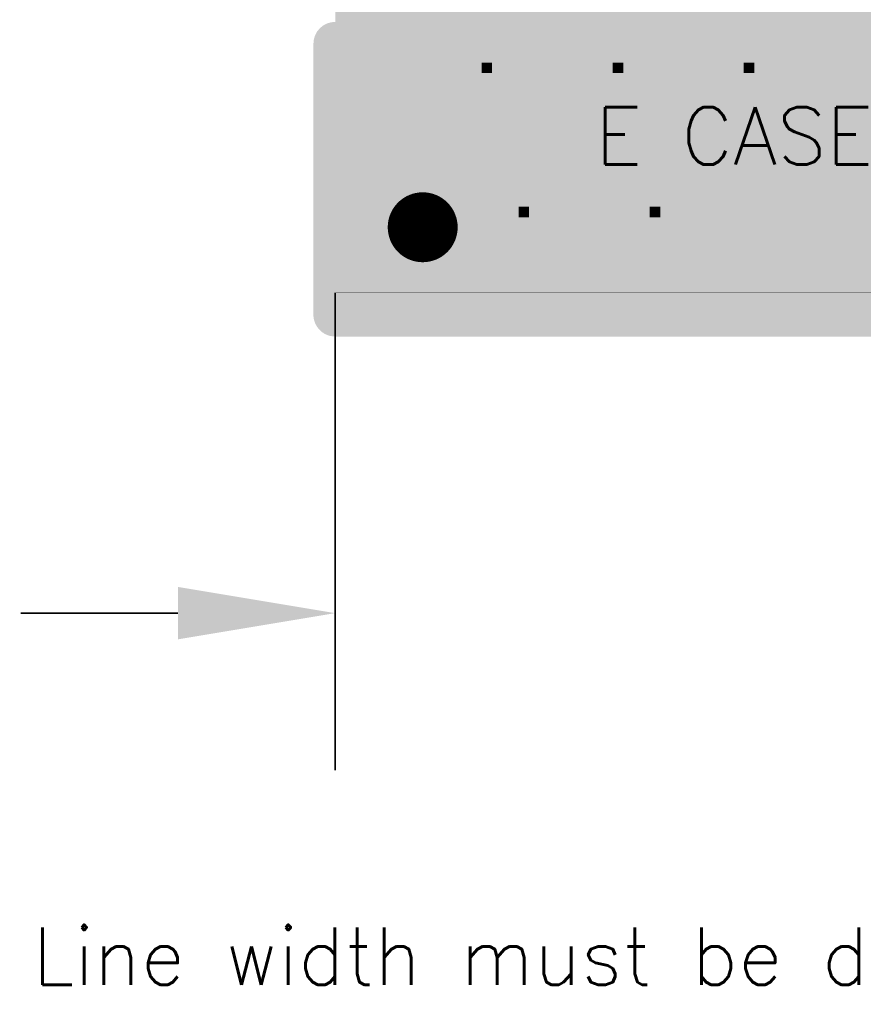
# Model space of a CAD drawing. Header units: millimetres. Extents: x -1.69 to 3.03, y -1.29 to 4.11.
# Tile 1 of 25: x -1.16 to -0.19, y -1.29 to -0.16. Entities that reach past the tile are written whole.
import ezdxf

# ---------------------------------------------------------------- set-up
doc = ezdxf.new("R2010")
doc.units = ezdxf.units.MM
doc.layers.get('0').update_dxf_attribs({"linetype": 'CONTINUOUS', "lineweight": 0})
for name, color, linetype, lineweight in [('BOT', 136, 'CONTINUOUS', 0), ('DRL', 133, 'CONTINUOUS', 0), ('FAB', 10, 'CONTINUOUS', 0), ('M2', 213, 'CONTINUOUS', 0), ('M3', 9, 'CONTINUOUS', 0), ('PROFILE', 254, 'CONTINUOUS', 0), ('SMT', 170, 'CONTINUOUS', 0), ('SST', 83, 'CONTINUOUS', 0), ('TOP', 133, 'CONTINUOUS', 0)]:
    doc.layers.add(name, color=color, linetype=linetype, lineweight=lineweight)
doc.styles.add('SIMPLE', font='Simple')

# ---------------------------------------------------------------- blocks, each defined once
blk = doc.blocks.new('ROUND_2')
at = {"lineweight": 211, "const_width": 0.04}
blk.add_lwpolyline([(-0.02, 0), (-0.02, 0, 1), (0.02, 0, 1), (-0.02, 0)], format="xyb", dxfattribs=at)
blk = doc.blocks.new('ROUND_5')
at = {"lineweight": 211, "const_width": 0.005}
blk.add_lwpolyline([(-0.0025, 0), (-0.0025, 0, 1), (0.0025, 0, 1), (-0.0025, 0)], format="xyb", dxfattribs=at)
blk = doc.blocks.new('SQUARE_15')
blk.add_solid([(0.006, 0.006), (0.006, -0.006), (-0.006, 0.006), (-0.006, -0.006)])

msp = doc.modelspace()

# ---------------------------------------------------------------- linework, layer by layer
at = {"layer": 'BOT'}
for points in [[(-0.7951, -0.165), (-0.7951, 0.165), (0.7951, -0.165), (0.7951, 0.165)], [(-0.795, -0.165), (-0.795, 0.165), (0.795, -0.165), (0.795, 0.165)], [(-0.809, -0.1692), (-0.8047, -0.1669), (0.809, -0.1692), (0.8047, -0.1669)], [(-0.8047, -0.1669), (-0.8, -0.1655), (0.8047, -0.1669), (0.8, -0.1655)], [(-0.8, -0.1655), (-0.7951, -0.165), (0.8, -0.1655), (0.7951, -0.165)], [(-0.7902, -0.1655), (-0.795, -0.165), (0.7902, -0.1655), (0.795, -0.165)], [(-0.7855, -0.1669), (-0.7902, -0.1655), (0.7855, -0.1669), (0.7902, -0.1655)], [(-0.7812, -0.1692), (-0.7855, -0.1669), (0.7812, -0.1692), (0.7855, -0.1669)], [(-0.8182, -0.1804), (-0.8159, -0.1761), (0.8182, -0.1804), (0.8159, -0.1761)], [(-0.8159, -0.1761), (-0.8128, -0.1723), (0.8159, -0.1761), (0.8128, -0.1723)], [(-0.8128, -0.1723), (-0.809, -0.1692), (0.8128, -0.1723), (0.809, -0.1692)], [(-0.7774, -0.1723), (-0.7812, -0.1692), (0.7774, -0.1723), (0.7812, -0.1692)], [(-0.7743, -0.1761), (-0.7774, -0.1723), (0.7743, -0.1761), (0.7774, -0.1723)], [(-0.772, -0.1804), (-0.7743, -0.1761), (0.772, -0.1804), (0.7743, -0.1761)], [(-0.8201, -0.19), (-0.8196, -0.1851), (0.8201, -0.19), (0.8196, -0.1851)], [(-0.8201, -0.5), (-0.8201, -0.19), (0.8201, -0.5), (0.8201, -0.19)], [(-0.8196, -0.1851), (-0.8182, -0.1804), (0.8196, -0.1851), (0.8182, -0.1804)], [(-0.7706, -0.1851), (-0.772, -0.1804), (0.7706, -0.1851), (0.772, -0.1804)], [(-0.7701, -0.19), (-0.7706, -0.1851), (0.7701, -0.19), (0.7706, -0.1851)], [(-0.7701, -0.475), (-0.7701, -0.19), (0.7701, -0.475), (0.7701, -0.19)], [(-0.8201, -0.5001), (-0.8201, -0.5), (0.8201, -0.5001), (0.8201, -0.5)], [(-0.8201, -0.5008), (-0.8201, -0.5001), (0.8201, -0.5008), (0.8201, -0.5001)], [(-0.82, -0.5022), (-0.8201, -0.5008), (0.82, -0.5022), (0.8201, -0.5008)], [(-0.8199, -0.5029), (-0.82, -0.5022), (0.8199, -0.5029), (0.82, -0.5022)], [(-0.8197, -0.5043), (-0.8199, -0.5029), (0.8197, -0.5043), (0.8199, -0.5029)], [(-0.8196, -0.505), (-0.8197, -0.5043), (0.8196, -0.505), (0.8197, -0.5043)], [(-0.8193, -0.5063), (-0.8196, -0.505), (0.8193, -0.5063), (0.8196, -0.505)], [(-0.8191, -0.5071), (-0.8193, -0.5063), (0.819, -0.5071), (0.8193, -0.5063)], [(-0.8186, -0.5083), (-0.8191, -0.5071), (0.8187, -0.5083), (0.819, -0.5071)], [(-0.8184, -0.5091), (-0.8186, -0.5083), (0.8184, -0.5091), (0.8187, -0.5083)], [(-0.8179, -0.5103), (-0.8184, -0.5091), (0.8179, -0.5103), (0.8184, -0.5091)], [(-0.8175, -0.5111), (-0.8179, -0.5103), (0.8175, -0.5111), (0.8179, -0.5103)], [(-0.8169, -0.5122), (-0.8175, -0.5111), (0.8169, -0.5122), (0.8175, -0.5111)], [(-0.8165, -0.5129), (-0.8169, -0.5122), (0.8165, -0.5129), (0.8169, -0.5122)], [(-0.8158, -0.514), (-0.8165, -0.5129), (0.8158, -0.514), (0.8165, -0.5129)], [(-0.8153, -0.5147), (-0.8158, -0.514), (0.8153, -0.5147), (0.8158, -0.514)], [(-0.8145, -0.5157), (-0.8153, -0.5147), (0.8146, -0.5157), (0.8153, -0.5147)], [(-0.814, -0.5164), (-0.8145, -0.5157), (0.814, -0.5164), (0.8146, -0.5157)], [(-0.8131, -0.5173), (-0.814, -0.5164), (0.8132, -0.5173), (0.814, -0.5164)], [(-0.8125, -0.5179), (-0.8131, -0.5173), (0.8125, -0.5179), (0.8132, -0.5173)], [(-0.8116, -0.5187), (-0.8125, -0.5179), (0.8116, -0.5187), (0.8125, -0.5179)], [(-0.8109, -0.5194), (-0.8116, -0.5187), (0.8109, -0.5194), (0.8116, -0.5187)], [(-0.81, -0.5201), (-0.8109, -0.5194), (0.81, -0.5201), (0.8109, -0.5194)], [(-0.8092, -0.5206), (-0.81, -0.5201), (0.8092, -0.5206), (0.81, -0.5201)], [(-0.8082, -0.5213), (-0.8092, -0.5206), (0.8083, -0.5213), (0.8092, -0.5206)], [(-0.8074, -0.5218), (-0.8082, -0.5213), (0.8074, -0.5218), (0.8083, -0.5213)], [(-0.8064, -0.5223), (-0.8074, -0.5218), (0.8064, -0.5223), (0.8074, -0.5218)], [(-0.8055, -0.5227), (-0.8064, -0.5223), (0.8055, -0.5227), (0.8064, -0.5223)], [(-0.8044, -0.5232), (-0.8055, -0.5227), (0.8045, -0.5232), (0.8055, -0.5227)], [(-0.8035, -0.5235), (-0.8044, -0.5232), (0.8035, -0.5235), (0.8045, -0.5232)], [(-0.8024, -0.5239), (-0.8035, -0.5235), (0.8025, -0.5239), (0.8035, -0.5235)], [(-0.8015, -0.5242), (-0.8024, -0.5239), (0.8014, -0.5242), (0.8025, -0.5239)], [(-0.8004, -0.5244), (-0.8015, -0.5242), (0.8005, -0.5244), (0.8014, -0.5242)], [(-0.7994, -0.5246), (-0.8004, -0.5244), (0.7993, -0.5246), (0.8005, -0.5244)], [(-0.7982, -0.5248), (-0.7994, -0.5246), (0.7984, -0.5248), (0.7993, -0.5246)], [(-0.7973, -0.5249), (-0.7982, -0.5248), (0.7971, -0.5249), (0.7984, -0.5248)], [(-0.7957, -0.525), (-0.7973, -0.5249), (0.7963, -0.525), (0.7971, -0.5249)], [(-0.7953, -0.525), (-0.7957, -0.525), (0.7952, -0.525), (0.7963, -0.525)], [(-0.7951, -0.525), (-0.7953, -0.525), (0.7951, -0.525), (0.7952, -0.525)]]:
    msp.add_solid(points, dxfattribs=at)
at = {"layer": 'FAB', "lineweight": 50, "const_width": 0.0001}
msp.add_lwpolyline([(-0.7951, -0.475), (0.795, -0.475), (0.795, 0.475), (-0.7951, 0.475), (-0.7951, -0.475)], dxfattribs=at)
at = {"layer": 'FAB', "lineweight": 211, "const_width": 0.002}
for points in [[(-0.7951, -0.5375), (-0.7951, -0.475)], [(-0.7951, -0.5375), (-0.7951, -1.0215)], [(-0.9751, -0.8415), (-1.1551, -0.8415)]]:
    msp.add_lwpolyline(points, dxfattribs=at)
at = {"layer": 'FAB'}
for points in [[(-0.9751, -0.8415), (-0.9751, -0.8115), (-0.7951, -0.8415), (-0.9751, -0.8115)], [(-0.9751, -0.8715), (-0.9751, -0.8415), (-0.9751, -0.8715), (-0.7951, -0.8415)]]:
    msp.add_solid(points, dxfattribs=at)
at = {"layer": 'M2'}
for points in [[(-0.7951, -0.165), (-0.7951, 0.165), (0.7951, -0.165), (0.7951, 0.165)], [(-0.795, -0.165), (-0.795, 0.165), (0.795, -0.165), (0.795, 0.165)], [(-0.809, -0.1692), (-0.8047, -0.1669), (0.809, -0.1692), (0.8047, -0.1669)], [(-0.8047, -0.1669), (-0.8, -0.1655), (0.8047, -0.1669), (0.8, -0.1655)], [(-0.8, -0.1655), (-0.7951, -0.165), (0.8, -0.1655), (0.7951, -0.165)], [(-0.7902, -0.1655), (-0.795, -0.165), (0.7902, -0.1655), (0.795, -0.165)], [(-0.7855, -0.1669), (-0.7902, -0.1655), (0.7855, -0.1669), (0.7902, -0.1655)], [(-0.7812, -0.1692), (-0.7855, -0.1669), (0.7812, -0.1692), (0.7855, -0.1669)], [(-0.8182, -0.1804), (-0.8159, -0.1761), (0.8182, -0.1804), (0.8159, -0.1761)], [(-0.8159, -0.1761), (-0.8128, -0.1723), (0.8159, -0.1761), (0.8128, -0.1723)], [(-0.8128, -0.1723), (-0.809, -0.1692), (0.8128, -0.1723), (0.809, -0.1692)], [(-0.7774, -0.1723), (-0.7812, -0.1692), (0.7774, -0.1723), (0.7812, -0.1692)], [(-0.7743, -0.1761), (-0.7774, -0.1723), (0.7743, -0.1761), (0.7774, -0.1723)], [(-0.772, -0.1804), (-0.7743, -0.1761), (0.772, -0.1804), (0.7743, -0.1761)], [(-0.8201, -0.19), (-0.8196, -0.1851), (0.8201, -0.19), (0.8196, -0.1851)], [(-0.8201, -0.5), (-0.8201, -0.19), (0.8201, -0.5), (0.8201, -0.19)], [(-0.8196, -0.1851), (-0.8182, -0.1804), (0.8196, -0.1851), (0.8182, -0.1804)], [(-0.7706, -0.1851), (-0.772, -0.1804), (0.7706, -0.1851), (0.772, -0.1804)], [(-0.7701, -0.19), (-0.7706, -0.1851), (0.7701, -0.19), (0.7706, -0.1851)], [(-0.7701, -0.475), (-0.7701, -0.19), (0.7701, -0.475), (0.7701, -0.19)], [(-0.8201, -0.5001), (-0.8201, -0.5), (0.8201, -0.5001), (0.8201, -0.5)], [(-0.8201, -0.5008), (-0.8201, -0.5001), (0.8201, -0.5008), (0.8201, -0.5001)], [(-0.82, -0.5022), (-0.8201, -0.5008), (0.82, -0.5022), (0.8201, -0.5008)], [(-0.8199, -0.5029), (-0.82, -0.5022), (0.8199, -0.5029), (0.82, -0.5022)], [(-0.8197, -0.5043), (-0.8199, -0.5029), (0.8197, -0.5043), (0.8199, -0.5029)], [(-0.8196, -0.505), (-0.8197, -0.5043), (0.8196, -0.505), (0.8197, -0.5043)], [(-0.8193, -0.5063), (-0.8196, -0.505), (0.8193, -0.5063), (0.8196, -0.505)], [(-0.8191, -0.5071), (-0.8193, -0.5063), (0.819, -0.5071), (0.8193, -0.5063)], [(-0.8186, -0.5083), (-0.8191, -0.5071), (0.8187, -0.5083), (0.819, -0.5071)], [(-0.8184, -0.5091), (-0.8186, -0.5083), (0.8184, -0.5091), (0.8187, -0.5083)], [(-0.8179, -0.5103), (-0.8184, -0.5091), (0.8179, -0.5103), (0.8184, -0.5091)], [(-0.8175, -0.5111), (-0.8179, -0.5103), (0.8175, -0.5111), (0.8179, -0.5103)], [(-0.8169, -0.5122), (-0.8175, -0.5111), (0.8169, -0.5122), (0.8175, -0.5111)], [(-0.8165, -0.5129), (-0.8169, -0.5122), (0.8165, -0.5129), (0.8169, -0.5122)], [(-0.8158, -0.514), (-0.8165, -0.5129), (0.8158, -0.514), (0.8165, -0.5129)], [(-0.8153, -0.5147), (-0.8158, -0.514), (0.8153, -0.5147), (0.8158, -0.514)], [(-0.8145, -0.5157), (-0.8153, -0.5147), (0.8146, -0.5157), (0.8153, -0.5147)], [(-0.814, -0.5164), (-0.8145, -0.5157), (0.814, -0.5164), (0.8146, -0.5157)], [(-0.8131, -0.5173), (-0.814, -0.5164), (0.8132, -0.5173), (0.814, -0.5164)], [(-0.8125, -0.5179), (-0.8131, -0.5173), (0.8125, -0.5179), (0.8132, -0.5173)], [(-0.8116, -0.5187), (-0.8125, -0.5179), (0.8116, -0.5187), (0.8125, -0.5179)], [(-0.8109, -0.5194), (-0.8116, -0.5187), (0.8109, -0.5194), (0.8116, -0.5187)], [(-0.81, -0.5201), (-0.8109, -0.5194), (0.81, -0.5201), (0.8109, -0.5194)], [(-0.8092, -0.5206), (-0.81, -0.5201), (0.8092, -0.5206), (0.81, -0.5201)], [(-0.8082, -0.5213), (-0.8092, -0.5206), (0.8083, -0.5213), (0.8092, -0.5206)], [(-0.8074, -0.5218), (-0.8082, -0.5213), (0.8074, -0.5218), (0.8083, -0.5213)], [(-0.8064, -0.5223), (-0.8074, -0.5218), (0.8064, -0.5223), (0.8074, -0.5218)], [(-0.8055, -0.5227), (-0.8064, -0.5223), (0.8055, -0.5227), (0.8064, -0.5223)], [(-0.8044, -0.5232), (-0.8055, -0.5227), (0.8045, -0.5232), (0.8055, -0.5227)], [(-0.8035, -0.5235), (-0.8044, -0.5232), (0.8035, -0.5235), (0.8045, -0.5232)], [(-0.8024, -0.5239), (-0.8035, -0.5235), (0.8025, -0.5239), (0.8035, -0.5235)], [(-0.8015, -0.5242), (-0.8024, -0.5239), (0.8014, -0.5242), (0.8025, -0.5239)], [(-0.8004, -0.5244), (-0.8015, -0.5242), (0.8005, -0.5244), (0.8014, -0.5242)], [(-0.7994, -0.5246), (-0.8004, -0.5244), (0.7993, -0.5246), (0.8005, -0.5244)], [(-0.7982, -0.5248), (-0.7994, -0.5246), (0.7984, -0.5248), (0.7993, -0.5246)], [(-0.7973, -0.5249), (-0.7982, -0.5248), (0.7971, -0.5249), (0.7984, -0.5248)], [(-0.7957, -0.525), (-0.7973, -0.5249), (0.7963, -0.525), (0.7971, -0.5249)], [(-0.7953, -0.525), (-0.7957, -0.525), (0.7952, -0.525), (0.7963, -0.525)], [(-0.7951, -0.525), (-0.7953, -0.525), (0.7951, -0.525), (0.7952, -0.525)]]:
    msp.add_solid(points, dxfattribs=at)
at = {"layer": 'M3'}
for points in [[(-0.7951, -0.165), (-0.7951, 0.165), (0.7951, -0.165), (0.7951, 0.165)], [(-0.795, -0.165), (-0.795, 0.165), (0.795, -0.165), (0.795, 0.165)], [(-0.809, -0.1692), (-0.8047, -0.1669), (0.809, -0.1692), (0.8047, -0.1669)], [(-0.8047, -0.1669), (-0.8, -0.1655), (0.8047, -0.1669), (0.8, -0.1655)], [(-0.8, -0.1655), (-0.7951, -0.165), (0.8, -0.1655), (0.7951, -0.165)], [(-0.7902, -0.1655), (-0.795, -0.165), (0.7902, -0.1655), (0.795, -0.165)], [(-0.7855, -0.1669), (-0.7902, -0.1655), (0.7855, -0.1669), (0.7902, -0.1655)], [(-0.7812, -0.1692), (-0.7855, -0.1669), (0.7812, -0.1692), (0.7855, -0.1669)], [(-0.8182, -0.1804), (-0.8159, -0.1761), (0.8182, -0.1804), (0.8159, -0.1761)], [(-0.8159, -0.1761), (-0.8128, -0.1723), (0.8159, -0.1761), (0.8128, -0.1723)], [(-0.8128, -0.1723), (-0.809, -0.1692), (0.8128, -0.1723), (0.809, -0.1692)], [(-0.7774, -0.1723), (-0.7812, -0.1692), (0.7774, -0.1723), (0.7812, -0.1692)], [(-0.7743, -0.1761), (-0.7774, -0.1723), (0.7743, -0.1761), (0.7774, -0.1723)], [(-0.772, -0.1804), (-0.7743, -0.1761), (0.772, -0.1804), (0.7743, -0.1761)], [(-0.8201, -0.19), (-0.8196, -0.1851), (0.8201, -0.19), (0.8196, -0.1851)], [(-0.8201, -0.5), (-0.8201, -0.19), (0.8201, -0.5), (0.8201, -0.19)], [(-0.8196, -0.1851), (-0.8182, -0.1804), (0.8196, -0.1851), (0.8182, -0.1804)], [(-0.7706, -0.1851), (-0.772, -0.1804), (0.7706, -0.1851), (0.772, -0.1804)], [(-0.7701, -0.19), (-0.7706, -0.1851), (0.7701, -0.19), (0.7706, -0.1851)], [(-0.7701, -0.475), (-0.7701, -0.19), (0.7701, -0.475), (0.7701, -0.19)], [(-0.8201, -0.5001), (-0.8201, -0.5), (0.8201, -0.5001), (0.8201, -0.5)], [(-0.8201, -0.5008), (-0.8201, -0.5001), (0.8201, -0.5008), (0.8201, -0.5001)], [(-0.82, -0.5022), (-0.8201, -0.5008), (0.82, -0.5022), (0.8201, -0.5008)], [(-0.8199, -0.5029), (-0.82, -0.5022), (0.8199, -0.5029), (0.82, -0.5022)], [(-0.8197, -0.5043), (-0.8199, -0.5029), (0.8197, -0.5043), (0.8199, -0.5029)], [(-0.8196, -0.505), (-0.8197, -0.5043), (0.8196, -0.505), (0.8197, -0.5043)], [(-0.8193, -0.5063), (-0.8196, -0.505), (0.8193, -0.5063), (0.8196, -0.505)], [(-0.8191, -0.5071), (-0.8193, -0.5063), (0.819, -0.5071), (0.8193, -0.5063)], [(-0.8186, -0.5083), (-0.8191, -0.5071), (0.8187, -0.5083), (0.819, -0.5071)], [(-0.8184, -0.5091), (-0.8186, -0.5083), (0.8184, -0.5091), (0.8187, -0.5083)], [(-0.8179, -0.5103), (-0.8184, -0.5091), (0.8179, -0.5103), (0.8184, -0.5091)], [(-0.8175, -0.5111), (-0.8179, -0.5103), (0.8175, -0.5111), (0.8179, -0.5103)], [(-0.8169, -0.5122), (-0.8175, -0.5111), (0.8169, -0.5122), (0.8175, -0.5111)], [(-0.8165, -0.5129), (-0.8169, -0.5122), (0.8165, -0.5129), (0.8169, -0.5122)], [(-0.8158, -0.514), (-0.8165, -0.5129), (0.8158, -0.514), (0.8165, -0.5129)], [(-0.8153, -0.5147), (-0.8158, -0.514), (0.8153, -0.5147), (0.8158, -0.514)], [(-0.8145, -0.5157), (-0.8153, -0.5147), (0.8146, -0.5157), (0.8153, -0.5147)], [(-0.814, -0.5164), (-0.8145, -0.5157), (0.814, -0.5164), (0.8146, -0.5157)], [(-0.8131, -0.5173), (-0.814, -0.5164), (0.8132, -0.5173), (0.814, -0.5164)], [(-0.8125, -0.5179), (-0.8131, -0.5173), (0.8125, -0.5179), (0.8132, -0.5173)], [(-0.8116, -0.5187), (-0.8125, -0.5179), (0.8116, -0.5187), (0.8125, -0.5179)], [(-0.8109, -0.5194), (-0.8116, -0.5187), (0.8109, -0.5194), (0.8116, -0.5187)], [(-0.81, -0.5201), (-0.8109, -0.5194), (0.81, -0.5201), (0.8109, -0.5194)], [(-0.8092, -0.5206), (-0.81, -0.5201), (0.8092, -0.5206), (0.81, -0.5201)], [(-0.8082, -0.5213), (-0.8092, -0.5206), (0.8083, -0.5213), (0.8092, -0.5206)], [(-0.8074, -0.5218), (-0.8082, -0.5213), (0.8074, -0.5218), (0.8083, -0.5213)], [(-0.8064, -0.5223), (-0.8074, -0.5218), (0.8064, -0.5223), (0.8074, -0.5218)], [(-0.8055, -0.5227), (-0.8064, -0.5223), (0.8055, -0.5227), (0.8064, -0.5223)], [(-0.8044, -0.5232), (-0.8055, -0.5227), (0.8045, -0.5232), (0.8055, -0.5227)], [(-0.8035, -0.5235), (-0.8044, -0.5232), (0.8035, -0.5235), (0.8045, -0.5232)], [(-0.8024, -0.5239), (-0.8035, -0.5235), (0.8025, -0.5239), (0.8035, -0.5235)], [(-0.8015, -0.5242), (-0.8024, -0.5239), (0.8014, -0.5242), (0.8025, -0.5239)], [(-0.8004, -0.5244), (-0.8015, -0.5242), (0.8005, -0.5244), (0.8014, -0.5242)], [(-0.7994, -0.5246), (-0.8004, -0.5244), (0.7993, -0.5246), (0.8005, -0.5244)], [(-0.7982, -0.5248), (-0.7994, -0.5246), (0.7984, -0.5248), (0.7993, -0.5246)], [(-0.7973, -0.5249), (-0.7982, -0.5248), (0.7971, -0.5249), (0.7984, -0.5248)], [(-0.7957, -0.525), (-0.7973, -0.5249), (0.7963, -0.525), (0.7971, -0.5249)], [(-0.7953, -0.525), (-0.7957, -0.525), (0.7952, -0.525), (0.7963, -0.525)], [(-0.7951, -0.525), (-0.7953, -0.525), (0.7951, -0.525), (0.7952, -0.525)]]:
    msp.add_solid(points, dxfattribs=at)
at = {"layer": 'PROFILE', "lineweight": 50, "const_width": 0.0001}
msp.add_lwpolyline([(-0.7951, -0.475), (0.795, -0.475), (0.795, 0.475), (-0.7951, 0.475), (-0.7951, -0.475)], dxfattribs=at)
at = {"layer": 'TOP'}
for points in [[(-0.7951, -0.1655), (-0.7951, -0.0263), (0.7951, -0.1655), (0.7951, -0.0263)], [(-0.7933, -0.1656), (-0.7938, -0.1655), (0.7933, -0.1656), (0.7938, -0.1655)], [(-0.792, -0.1657), (-0.7925, -0.1656), (0.792, -0.1657), (0.7925, -0.1656)], [(-0.7912, -0.1658), (-0.7916, -0.1657), (0.7912, -0.1658), (0.7916, -0.1657)], [(-0.7907, -0.1659), (-0.7912, -0.1658), (0.7907, -0.1659), (0.7912, -0.1658)], [(-0.7899, -0.1661), (-0.7907, -0.1659), (0.7899, -0.1661), (0.7907, -0.1659)], [(-0.7894, -0.1662), (-0.7899, -0.1661), (0.7894, -0.1662), (0.7899, -0.1661)], [(-0.7878, -0.1666), (-0.7894, -0.1662), (0.7878, -0.1666), (0.7894, -0.1662)], [(-0.7873, -0.1668), (-0.7878, -0.1666), (0.7873, -0.1668), (0.7878, -0.1666)], [(-0.7865, -0.167), (-0.7873, -0.1668), (0.7865, -0.167), (0.7873, -0.1668)], [(-0.7857, -0.1674), (-0.7865, -0.167), (0.7857, -0.1674), (0.7865, -0.167)], [(-0.7853, -0.1675), (-0.7857, -0.1674), (0.7853, -0.1675), (0.7857, -0.1674)], [(-0.7833, -0.1685), (-0.7853, -0.1675), (0.7833, -0.1685), (0.7853, -0.1675)], [(-0.783, -0.1687), (-0.7833, -0.1685), (0.783, -0.1687), (0.7833, -0.1685)], [(-0.7826, -0.1689), (-0.783, -0.1687), (0.7826, -0.1689), (0.783, -0.1687)], [(-0.7822, -0.1692), (-0.7826, -0.1689), (0.7822, -0.1692), (0.7826, -0.1689)], [(-0.7818, -0.1694), (-0.7822, -0.1692), (0.7818, -0.1694), (0.7822, -0.1692)], [(-0.7815, -0.1696), (-0.7818, -0.1694), (0.7815, -0.1696), (0.7818, -0.1694)], [(-0.7811, -0.1699), (-0.7815, -0.1696), (0.7811, -0.1699), (0.7815, -0.1696)], [(-0.7807, -0.1701), (-0.7811, -0.1699), (0.7807, -0.1701), (0.7811, -0.1699)], [(-0.7804, -0.1704), (-0.7807, -0.1701), (0.7804, -0.1704), (0.7807, -0.1701)], [(-0.78, -0.1707), (-0.7804, -0.1704), (0.78, -0.1707), (0.7804, -0.1704)], [(-0.7797, -0.1709), (-0.78, -0.1707), (0.7797, -0.1709), (0.78, -0.1707)], [(-0.7794, -0.1712), (-0.7797, -0.1709), (0.7794, -0.1712), (0.7797, -0.1709)], [(-0.779, -0.1715), (-0.7794, -0.1712), (0.779, -0.1715), (0.7794, -0.1712)], [(-0.7778, -0.1727), (-0.779, -0.1715), (0.7778, -0.1727), (0.779, -0.1715)], [(-0.7774, -0.173), (-0.7778, -0.1727), (0.7774, -0.173), (0.7778, -0.1727)], [(-0.7768, -0.1736), (-0.7774, -0.173), (0.7768, -0.1736), (0.7774, -0.173)], [(-0.7766, -0.174), (-0.7768, -0.1736), (0.7766, -0.174), (0.7768, -0.1736)], [(-0.776, -0.1746), (-0.7766, -0.174), (0.776, -0.1746), (0.7766, -0.174)], [(-0.7757, -0.175), (-0.776, -0.1746), (0.7757, -0.175), (0.776, -0.1746)], [(-0.7755, -0.1753), (-0.7757, -0.175), (0.7755, -0.1753), (0.7757, -0.175)], [(-0.7752, -0.1757), (-0.7755, -0.1753), (0.7752, -0.1757), (0.7755, -0.1753)], [(-0.775, -0.176), (-0.7752, -0.1757), (0.775, -0.176), (0.7752, -0.1757)], [(-0.7747, -0.1764), (-0.775, -0.176), (0.7747, -0.1764), (0.775, -0.176)], [(-0.7745, -0.1768), (-0.7747, -0.1764), (0.7745, -0.1768), (0.7747, -0.1764)], [(-0.7742, -0.1771), (-0.7745, -0.1768), (0.7742, -0.1771), (0.7745, -0.1768)], [(-0.7736, -0.1783), (-0.7742, -0.1771), (0.7736, -0.1783), (0.7742, -0.1771)], [(-0.7734, -0.1786), (-0.7736, -0.1783), (0.7734, -0.1786), (0.7736, -0.1783)], [(-0.7724, -0.1806), (-0.7734, -0.1786), (0.7724, -0.1806), (0.7734, -0.1786)], [(-0.7723, -0.181), (-0.7724, -0.1806), (0.7723, -0.181), (0.7724, -0.1806)], [(-0.7721, -0.1814), (-0.7723, -0.181), (0.7721, -0.1814), (0.7723, -0.181)], [(-0.772, -0.1818), (-0.7721, -0.1814), (0.772, -0.1818), (0.7721, -0.1814)], [(-0.7718, -0.1823), (-0.772, -0.1818), (0.7718, -0.1823), (0.772, -0.1818)], [(-0.7716, -0.1831), (-0.7718, -0.1823), (0.7716, -0.1831), (0.7718, -0.1823)], [(-0.7714, -0.1835), (-0.7716, -0.1831), (0.7714, -0.1835), (0.7716, -0.1831)], [(-0.7713, -0.1839), (-0.7714, -0.1835), (0.7713, -0.1839), (0.7714, -0.1835)], [(-0.7712, -0.1844), (-0.7713, -0.1839), (0.7712, -0.1844), (0.7713, -0.1839)], [(-0.771, -0.1852), (-0.7712, -0.1844), (0.771, -0.1852), (0.7712, -0.1844)], [(-0.771, -0.1856), (-0.771, -0.1852), (0.771, -0.1856), (0.771, -0.1852)], [(-0.771, -0.1857), (-0.771, -0.1856), (0.771, -0.1857), (0.771, -0.1856)], [(-0.7709, -0.1861), (-0.771, -0.1857), (0.7709, -0.1861), (0.771, -0.1857)], [(-0.7708, -0.1865), (-0.7709, -0.1861), (0.7708, -0.1865), (0.7709, -0.1861)], [(-0.7708, -0.1869), (-0.7708, -0.1865), (0.7708, -0.1869), (0.7708, -0.1865)], [(-0.7707, -0.1874), (-0.7708, -0.1869), (0.7707, -0.1874), (0.7708, -0.1869)], [(-0.7707, -0.1878), (-0.7707, -0.1874), (0.7707, -0.1878), (0.7707, -0.1874)], [(-0.7706, -0.1883), (-0.7707, -0.1878), (0.7706, -0.1883), (0.7707, -0.1878)], [(-0.7706, -0.4755), (-0.7706, -0.1883), (0.7706, -0.4755), (0.7706, -0.1883)], [(-0.7105, -0.372), (-0.7101, -0.3717), (-0.6797, -0.372), (-0.6801, -0.3717)], [(-0.7101, -0.3717), (-0.7096, -0.3715), (-0.6801, -0.3717), (-0.6805, -0.3715)], [(-0.7096, -0.3715), (-0.7092, -0.3713), (-0.6805, -0.3715), (-0.681, -0.3713)], [(-0.7092, -0.3713), (-0.7087, -0.371), (-0.681, -0.3713), (-0.6815, -0.371)], [(-0.7087, -0.371), (-0.7082, -0.3708), (-0.6815, -0.371), (-0.6819, -0.3708)], [(-0.7082, -0.3708), (-0.7078, -0.3706), (-0.6819, -0.3708), (-0.6824, -0.3706)], [(-0.7078, -0.3706), (-0.7073, -0.3704), (-0.6824, -0.3706), (-0.6828, -0.3704)], [(-0.7073, -0.3704), (-0.7069, -0.3702), (-0.6828, -0.3704), (-0.6833, -0.3702)], [(-0.7069, -0.3702), (-0.7064, -0.3701), (-0.6833, -0.3702), (-0.6838, -0.3701)], [(-0.7064, -0.3701), (-0.7059, -0.3699), (-0.6838, -0.3701), (-0.6842, -0.3699)], [(-0.7059, -0.3699), (-0.7054, -0.3697), (-0.6842, -0.3699), (-0.6847, -0.3697)], [(-0.7054, -0.3697), (-0.705, -0.3696), (-0.6847, -0.3697), (-0.6852, -0.3696)], [(-0.705, -0.3696), (-0.7045, -0.3694), (-0.6852, -0.3696), (-0.6857, -0.3694)], [(-0.7045, -0.3694), (-0.704, -0.3693), (-0.6857, -0.3694), (-0.6861, -0.3693)], [(-0.704, -0.3693), (-0.7035, -0.3691), (-0.6861, -0.3693), (-0.6866, -0.3691)], [(-0.7035, -0.3691), (-0.7025, -0.3689), (-0.6866, -0.3691), (-0.6876, -0.3689)], [(-0.7025, -0.3689), (-0.7021, -0.3688), (-0.6876, -0.3689), (-0.6881, -0.3688)], [(-0.7021, -0.3688), (-0.6996, -0.3683), (-0.6881, -0.3688), (-0.6906, -0.3683)], [(-0.6991, -0.3683), (-0.6981, -0.3681), (-0.6911, -0.3683), (-0.6921, -0.3681)], [(-0.6971, -0.3681), (-0.6966, -0.368), (-0.6931, -0.3681), (-0.6936, -0.368)], [(-0.7224, -0.3833), (-0.7221, -0.3829), (-0.6678, -0.3833), (-0.6681, -0.3829)], [(-0.7221, -0.3829), (-0.7218, -0.3824), (-0.6681, -0.3829), (-0.6683, -0.3824)], [(-0.7218, -0.3824), (-0.7215, -0.382), (-0.6683, -0.3824), (-0.6686, -0.382)], [(-0.7215, -0.382), (-0.7213, -0.3816), (-0.6686, -0.382), (-0.6689, -0.3816)], [(-0.7213, -0.3816), (-0.7201, -0.38), (-0.6689, -0.3816), (-0.6701, -0.38)], [(-0.7201, -0.38), (-0.7197, -0.3796), (-0.6701, -0.38), (-0.6704, -0.3796)], [(-0.7197, -0.3796), (-0.7194, -0.3792), (-0.6704, -0.3796), (-0.6707, -0.3792)], [(-0.7194, -0.3792), (-0.7191, -0.3788), (-0.6707, -0.3792), (-0.6711, -0.3788)], [(-0.7191, -0.3788), (-0.7187, -0.3785), (-0.6711, -0.3788), (-0.6714, -0.3785)], [(-0.7187, -0.3785), (-0.7184, -0.3781), (-0.6714, -0.3785), (-0.6718, -0.3781)], [(-0.7184, -0.3781), (-0.7181, -0.3777), (-0.6718, -0.3781), (-0.6721, -0.3777)], [(-0.7181, -0.3777), (-0.7177, -0.3774), (-0.6721, -0.3777), (-0.6724, -0.3774)], [(-0.7177, -0.3774), (-0.7173, -0.377), (-0.6724, -0.3774), (-0.6728, -0.377)], [(-0.7173, -0.377), (-0.717, -0.3767), (-0.6728, -0.377), (-0.6732, -0.3767)], [(-0.717, -0.3767), (-0.7166, -0.3763), (-0.6732, -0.3767), (-0.6735, -0.3763)], [(-0.7166, -0.3763), (-0.7162, -0.376), (-0.6735, -0.3763), (-0.6739, -0.376)], [(-0.7162, -0.376), (-0.7159, -0.3757), (-0.6739, -0.376), (-0.6743, -0.3757)], [(-0.7159, -0.3757), (-0.7155, -0.3753), (-0.6743, -0.3757), (-0.6747, -0.3753)], [(-0.7155, -0.3753), (-0.7131, -0.3735), (-0.6747, -0.3753), (-0.6771, -0.3735)], [(-0.7131, -0.3735), (-0.7126, -0.3733), (-0.6771, -0.3735), (-0.6775, -0.3733)], [(-0.7126, -0.3733), (-0.7122, -0.373), (-0.6775, -0.3733), (-0.6779, -0.373)], [(-0.7122, -0.373), (-0.7118, -0.3727), (-0.6779, -0.373), (-0.6784, -0.3727)], [(-0.7118, -0.3727), (-0.7114, -0.3725), (-0.6784, -0.3727), (-0.6788, -0.3725)], [(-0.7114, -0.3725), (-0.7109, -0.3722), (-0.6788, -0.3725), (-0.6792, -0.3722)], [(-0.7109, -0.3722), (-0.7105, -0.372), (-0.6792, -0.3722), (-0.6797, -0.372)], [(-0.7066, -0.3836), (-0.7051, -0.3827), (-0.6836, -0.3836), (-0.6851, -0.3827)], [(-0.7051, -0.3827), (-0.7036, -0.3819), (-0.6851, -0.3827), (-0.6866, -0.3819)], [(-0.7036, -0.3819), (-0.7019, -0.3812), (-0.6866, -0.3819), (-0.6883, -0.3812)], [(-0.7019, -0.3812), (-0.7003, -0.3807), (-0.6883, -0.3812), (-0.6899, -0.3807)], [(-0.7003, -0.3807), (-0.6986, -0.3803), (-0.6899, -0.3807), (-0.6916, -0.3803)], [(-0.6986, -0.3803), (-0.6968, -0.3801), (-0.6916, -0.3803), (-0.6934, -0.3801)], [(-0.6968, -0.3801), (-0.6951, -0.38), (-0.6934, -0.3801), (-0.6951, -0.38)], [(-0.7266, -0.3945), (-0.7265, -0.394), (-0.6636, -0.3945), (-0.6636, -0.394)], [(-0.7265, -0.394), (-0.7263, -0.393), (-0.6636, -0.394), (-0.6638, -0.393)], [(-0.7263, -0.393), (-0.7262, -0.3925), (-0.6638, -0.393), (-0.664, -0.3925)], [(-0.7262, -0.3925), (-0.7261, -0.392), (-0.664, -0.3925), (-0.6641, -0.392)], [(-0.7261, -0.392), (-0.7259, -0.3916), (-0.6641, -0.392), (-0.6642, -0.3916)], [(-0.7259, -0.3916), (-0.7258, -0.3911), (-0.6642, -0.3916), (-0.6643, -0.3911)], [(-0.7258, -0.3911), (-0.7257, -0.3906), (-0.6643, -0.3911), (-0.6645, -0.3906)], [(-0.7257, -0.3906), (-0.7255, -0.3901), (-0.6645, -0.3906), (-0.6646, -0.3901)], [(-0.7255, -0.3901), (-0.7254, -0.3896), (-0.6646, -0.3901), (-0.6648, -0.3896)], [(-0.7254, -0.3896), (-0.7252, -0.3892), (-0.6648, -0.3896), (-0.665, -0.3892)], [(-0.7252, -0.3892), (-0.725, -0.3887), (-0.665, -0.3892), (-0.6651, -0.3887)], [(-0.725, -0.3887), (-0.7248, -0.3882), (-0.6651, -0.3887), (-0.6653, -0.3882)], [(-0.7248, -0.3882), (-0.7246, -0.3878), (-0.6653, -0.3882), (-0.6655, -0.3878)], [(-0.7246, -0.3878), (-0.7242, -0.3868), (-0.6655, -0.3878), (-0.6659, -0.3868)], [(-0.7242, -0.3868), (-0.724, -0.3864), (-0.6659, -0.3868), (-0.6661, -0.3864)], [(-0.724, -0.3864), (-0.7238, -0.3859), (-0.6661, -0.3864), (-0.6663, -0.3859)], [(-0.7238, -0.3859), (-0.7236, -0.3855), (-0.6663, -0.3859), (-0.6666, -0.3855)], [(-0.7236, -0.3855), (-0.7234, -0.385), (-0.6666, -0.3855), (-0.6668, -0.385)], [(-0.7234, -0.385), (-0.7231, -0.3846), (-0.6668, -0.385), (-0.667, -0.3846)], [(-0.7231, -0.3846), (-0.7229, -0.3841), (-0.667, -0.3846), (-0.6673, -0.3841)], [(-0.7229, -0.3841), (-0.7226, -0.3837), (-0.6673, -0.3841), (-0.6675, -0.3837)], [(-0.7226, -0.3837), (-0.7224, -0.3833), (-0.6675, -0.3837), (-0.6678, -0.3833)], [(-0.7144, -0.3948), (-0.7139, -0.3932), (-0.6758, -0.3948), (-0.6763, -0.3932)], [(-0.7139, -0.3932), (-0.7132, -0.3915), (-0.6763, -0.3932), (-0.677, -0.3915)], [(-0.7132, -0.3915), (-0.7124, -0.39), (-0.677, -0.3915), (-0.6778, -0.39)], [(-0.7124, -0.39), (-0.7115, -0.3885), (-0.6778, -0.39), (-0.6787, -0.3885)], [(-0.7115, -0.3885), (-0.7104, -0.3871), (-0.6787, -0.3885), (-0.6798, -0.3871)], [(-0.7104, -0.3871), (-0.7092, -0.3859), (-0.6798, -0.3871), (-0.681, -0.3859)], [(-0.7092, -0.3859), (-0.708, -0.3847), (-0.681, -0.3859), (-0.6822, -0.3847)], [(-0.708, -0.3847), (-0.7066, -0.3836), (-0.6822, -0.3847), (-0.6836, -0.3836)], [(-0.7271, -0.399), (-0.727, -0.3985), (-0.6631, -0.399), (-0.6631, -0.3985)], [(-0.7271, -0.401), (-0.7271, -0.399), (-0.6631, -0.401), (-0.6631, -0.399)], [(-0.727, -0.4015), (-0.7271, -0.401), (-0.6631, -0.4015), (-0.6631, -0.401)], [(-0.727, -0.3975), (-0.7269, -0.397), (-0.6632, -0.3975), (-0.6632, -0.397)], [(-0.727, -0.398), (-0.727, -0.3975), (-0.6631, -0.398), (-0.6632, -0.3975)], [(-0.727, -0.3985), (-0.727, -0.398), (-0.6631, -0.3985), (-0.6631, -0.398)], [(-0.727, -0.402), (-0.727, -0.4015), (-0.6631, -0.402), (-0.6631, -0.4015)], [(-0.727, -0.4025), (-0.727, -0.402), (-0.6632, -0.4025), (-0.6631, -0.402)], [(-0.7269, -0.403), (-0.727, -0.4025), (-0.6632, -0.403), (-0.6632, -0.4025)], [(-0.7269, -0.3965), (-0.7268, -0.396), (-0.6633, -0.3965), (-0.6633, -0.396)], [(-0.7269, -0.397), (-0.7269, -0.3965), (-0.6632, -0.397), (-0.6633, -0.3965)], [(-0.7269, -0.4035), (-0.7269, -0.403), (-0.6633, -0.4035), (-0.6632, -0.403)], [(-0.7268, -0.404), (-0.7269, -0.4035), (-0.6633, -0.404), (-0.6633, -0.4035)], [(-0.7268, -0.3955), (-0.7266, -0.3945), (-0.6634, -0.3955), (-0.6636, -0.3945)], [(-0.7268, -0.396), (-0.7268, -0.3955), (-0.6633, -0.396), (-0.6634, -0.3955)], [(-0.7268, -0.4045), (-0.7268, -0.404), (-0.6634, -0.4045), (-0.6633, -0.404)], [(-0.7266, -0.4055), (-0.7268, -0.4045), (-0.6636, -0.4055), (-0.6634, -0.4045)], [(-0.7265, -0.406), (-0.7266, -0.4055), (-0.6636, -0.406), (-0.6636, -0.4055)], [(-0.7151, -0.4), (-0.715, -0.3983), (-0.6751, -0.4), (-0.6752, -0.3983)], [(-0.715, -0.4017), (-0.7151, -0.4), (-0.6752, -0.4017), (-0.6751, -0.4)], [(-0.715, -0.3983), (-0.7148, -0.3965), (-0.6752, -0.3983), (-0.6754, -0.3965)], [(-0.7148, -0.4035), (-0.715, -0.4017), (-0.6754, -0.4035), (-0.6752, -0.4017)], [(-0.7148, -0.3965), (-0.7144, -0.3948), (-0.6754, -0.3965), (-0.6758, -0.3948)], [(-0.7144, -0.4052), (-0.7148, -0.4035), (-0.6758, -0.4052), (-0.6754, -0.4035)], [(-0.7139, -0.4068), (-0.7144, -0.4052), (-0.6763, -0.4068), (-0.6758, -0.4052)], [(-0.7263, -0.407), (-0.7265, -0.406), (-0.6638, -0.407), (-0.6636, -0.406)], [(-0.7262, -0.4075), (-0.7263, -0.407), (-0.664, -0.4075), (-0.6638, -0.407)], [(-0.7261, -0.408), (-0.7262, -0.4075), (-0.6641, -0.408), (-0.664, -0.4075)], [(-0.7259, -0.4084), (-0.7261, -0.408), (-0.6642, -0.4084), (-0.6641, -0.408)], [(-0.7258, -0.4089), (-0.7259, -0.4084), (-0.6643, -0.4089), (-0.6642, -0.4084)], [(-0.7257, -0.4094), (-0.7258, -0.4089), (-0.6645, -0.4094), (-0.6643, -0.4089)], [(-0.7255, -0.4099), (-0.7257, -0.4094), (-0.6646, -0.4099), (-0.6645, -0.4094)], [(-0.7254, -0.4104), (-0.7255, -0.4099), (-0.6648, -0.4104), (-0.6646, -0.4099)], [(-0.7252, -0.4108), (-0.7254, -0.4104), (-0.665, -0.4108), (-0.6648, -0.4104)], [(-0.725, -0.4113), (-0.7252, -0.4108), (-0.6651, -0.4113), (-0.665, -0.4108)], [(-0.7248, -0.4118), (-0.725, -0.4113), (-0.6653, -0.4118), (-0.6651, -0.4113)], [(-0.7246, -0.4122), (-0.7248, -0.4118), (-0.6655, -0.4122), (-0.6653, -0.4118)], [(-0.7242, -0.4132), (-0.7246, -0.4122), (-0.6659, -0.4132), (-0.6655, -0.4122)], [(-0.724, -0.4136), (-0.7242, -0.4132), (-0.6661, -0.4136), (-0.6659, -0.4132)], [(-0.7238, -0.4141), (-0.724, -0.4136), (-0.6663, -0.4141), (-0.6661, -0.4136)], [(-0.7236, -0.4145), (-0.7238, -0.4141), (-0.6666, -0.4145), (-0.6663, -0.4141)], [(-0.7234, -0.415), (-0.7236, -0.4145), (-0.6668, -0.415), (-0.6666, -0.4145)], [(-0.7231, -0.4154), (-0.7234, -0.415), (-0.667, -0.4154), (-0.6668, -0.415)], [(-0.7229, -0.4159), (-0.7231, -0.4154), (-0.6673, -0.4159), (-0.667, -0.4154)], [(-0.7226, -0.4163), (-0.7229, -0.4159), (-0.6675, -0.4163), (-0.6673, -0.4159)], [(-0.7224, -0.4167), (-0.7226, -0.4163), (-0.6678, -0.4167), (-0.6675, -0.4163)], [(-0.7221, -0.4171), (-0.7224, -0.4167), (-0.6681, -0.4171), (-0.6678, -0.4167)], [(-0.7132, -0.4085), (-0.7139, -0.4068), (-0.677, -0.4085), (-0.6763, -0.4068)], [(-0.7124, -0.41), (-0.7132, -0.4085), (-0.6778, -0.41), (-0.677, -0.4085)], [(-0.7115, -0.4115), (-0.7124, -0.41), (-0.6787, -0.4115), (-0.6778, -0.41)], [(-0.7104, -0.4129), (-0.7115, -0.4115), (-0.6798, -0.4129), (-0.6787, -0.4115)], [(-0.7092, -0.4141), (-0.7104, -0.4129), (-0.681, -0.4141), (-0.6798, -0.4129)], [(-0.708, -0.4153), (-0.7092, -0.4141), (-0.6822, -0.4153), (-0.681, -0.4141)], [(-0.7066, -0.4164), (-0.708, -0.4153), (-0.6836, -0.4164), (-0.6822, -0.4153)], [(-0.7051, -0.4173), (-0.7066, -0.4164), (-0.6851, -0.4173), (-0.6836, -0.4164)], [(-0.7218, -0.4176), (-0.7221, -0.4171), (-0.6683, -0.4176), (-0.6681, -0.4171)], [(-0.7215, -0.418), (-0.7218, -0.4176), (-0.6686, -0.418), (-0.6683, -0.4176)], [(-0.7213, -0.4184), (-0.7215, -0.418), (-0.6689, -0.4184), (-0.6686, -0.418)], [(-0.7201, -0.42), (-0.7213, -0.4184), (-0.6701, -0.42), (-0.6689, -0.4184)], [(-0.7197, -0.4204), (-0.7201, -0.42), (-0.6704, -0.4204), (-0.6701, -0.42)], [(-0.7194, -0.4208), (-0.7197, -0.4204), (-0.6707, -0.4208), (-0.6704, -0.4204)], [(-0.7191, -0.4212), (-0.7194, -0.4208), (-0.6711, -0.4212), (-0.6707, -0.4208)], [(-0.7187, -0.4215), (-0.7191, -0.4212), (-0.6714, -0.4215), (-0.6711, -0.4212)], [(-0.7184, -0.4219), (-0.7187, -0.4215), (-0.6718, -0.4219), (-0.6714, -0.4215)], [(-0.7181, -0.4223), (-0.7184, -0.4219), (-0.6721, -0.4223), (-0.6718, -0.4219)], [(-0.7177, -0.4226), (-0.7181, -0.4223), (-0.6724, -0.4226), (-0.6721, -0.4223)], [(-0.7173, -0.423), (-0.7177, -0.4226), (-0.6728, -0.423), (-0.6724, -0.4226)], [(-0.717, -0.4233), (-0.7173, -0.423), (-0.6732, -0.4233), (-0.6728, -0.423)], [(-0.7166, -0.4237), (-0.717, -0.4233), (-0.6735, -0.4237), (-0.6732, -0.4233)], [(-0.7162, -0.424), (-0.7166, -0.4237), (-0.6739, -0.424), (-0.6735, -0.4237)], [(-0.7159, -0.4243), (-0.7162, -0.424), (-0.6743, -0.4243), (-0.6739, -0.424)], [(-0.7155, -0.4247), (-0.7159, -0.4243), (-0.6747, -0.4247), (-0.6743, -0.4243)], [(-0.7131, -0.4265), (-0.7155, -0.4247), (-0.6771, -0.4265), (-0.6747, -0.4247)], [(-0.7126, -0.4267), (-0.7131, -0.4265), (-0.6775, -0.4267), (-0.6771, -0.4265)], [(-0.7122, -0.427), (-0.7126, -0.4267), (-0.6779, -0.427), (-0.6775, -0.4267)], [(-0.7118, -0.4273), (-0.7122, -0.427), (-0.6784, -0.4273), (-0.6779, -0.427)], [(-0.7114, -0.4275), (-0.7118, -0.4273), (-0.6788, -0.4275), (-0.6784, -0.4273)], [(-0.7109, -0.4278), (-0.7114, -0.4275), (-0.6792, -0.4278), (-0.6788, -0.4275)], [(-0.7105, -0.428), (-0.7109, -0.4278), (-0.6797, -0.428), (-0.6792, -0.4278)], [(-0.7101, -0.4283), (-0.7105, -0.428), (-0.6801, -0.4283), (-0.6797, -0.428)], [(-0.7036, -0.4181), (-0.7051, -0.4173), (-0.6866, -0.4181), (-0.6851, -0.4173)], [(-0.7019, -0.4188), (-0.7036, -0.4181), (-0.6883, -0.4188), (-0.6866, -0.4181)], [(-0.7003, -0.4193), (-0.7019, -0.4188), (-0.6899, -0.4193), (-0.6883, -0.4188)], [(-0.6986, -0.4197), (-0.7003, -0.4193), (-0.6916, -0.4197), (-0.6899, -0.4193)], [(-0.6968, -0.4199), (-0.6986, -0.4197), (-0.6934, -0.4199), (-0.6916, -0.4197)], [(-0.6951, -0.42), (-0.6968, -0.4199), (-0.6951, -0.42), (-0.6934, -0.4199)], [(-0.7096, -0.4285), (-0.7101, -0.4283), (-0.6805, -0.4285), (-0.6801, -0.4283)], [(-0.7092, -0.4287), (-0.7096, -0.4285), (-0.681, -0.4287), (-0.6805, -0.4285)], [(-0.7087, -0.429), (-0.7092, -0.4287), (-0.6815, -0.429), (-0.681, -0.4287)], [(-0.7082, -0.4292), (-0.7087, -0.429), (-0.6819, -0.4292), (-0.6815, -0.429)], [(-0.7078, -0.4294), (-0.7082, -0.4292), (-0.6824, -0.4294), (-0.6819, -0.4292)], [(-0.7073, -0.4296), (-0.7078, -0.4294), (-0.6828, -0.4296), (-0.6824, -0.4294)], [(-0.7069, -0.4298), (-0.7073, -0.4296), (-0.6833, -0.4298), (-0.6828, -0.4296)], [(-0.7064, -0.4299), (-0.7069, -0.4298), (-0.6838, -0.4299), (-0.6833, -0.4298)], [(-0.7059, -0.4301), (-0.7064, -0.4299), (-0.6842, -0.4301), (-0.6838, -0.4299)], [(-0.7054, -0.4303), (-0.7059, -0.4301), (-0.6847, -0.4303), (-0.6842, -0.4301)], [(-0.705, -0.4304), (-0.7054, -0.4303), (-0.6852, -0.4304), (-0.6847, -0.4303)], [(-0.7045, -0.4306), (-0.705, -0.4304), (-0.6857, -0.4306), (-0.6852, -0.4304)], [(-0.704, -0.4307), (-0.7045, -0.4306), (-0.6861, -0.4307), (-0.6857, -0.4306)], [(-0.7035, -0.4309), (-0.704, -0.4307), (-0.6866, -0.4309), (-0.6861, -0.4307)], [(-0.7025, -0.4311), (-0.7035, -0.4309), (-0.6876, -0.4311), (-0.6866, -0.4309)], [(-0.7021, -0.4312), (-0.7025, -0.4311), (-0.6881, -0.4312), (-0.6876, -0.4311)], [(-0.6996, -0.4317), (-0.7021, -0.4312), (-0.6906, -0.4317), (-0.6881, -0.4312)], [(-0.6981, -0.4319), (-0.6991, -0.4317), (-0.6921, -0.4319), (-0.6911, -0.4317)], [(-0.6966, -0.432), (-0.6971, -0.4319), (-0.6936, -0.432), (-0.6931, -0.4319)]]:
    msp.add_solid(points, dxfattribs=at)

# ---------------------------------------------------------------- block references
at = {"layer": 'DRL'}
for p in [(-0.6218, -0.2175), (-0.4718, -0.2175), (-0.3218, -0.2175), (-0.5794, -0.3825), (-0.4294, -0.3825)]:
    msp.add_blockref('ROUND_5', p, dxfattribs=at)
at = {"layer": 'FAB'}
for p in [(-0.6218, -0.2175), (-0.4718, -0.2175), (-0.3218, -0.2175), (-0.5794, -0.3825), (-0.4294, -0.3825)]:
    msp.add_blockref('SQUARE_15', p, dxfattribs=at)
at = {"layer": 'SMT'}
msp.add_blockref('ROUND_2', (-0.6951, -0.4), dxfattribs=at)

# ---------------------------------------------------------------- texts
at = {"layer": 'FAB', "style": 'SIMPLE'}
msp.add_text('Line width must be designed for 50 ohm impedance.', height=0.065625, dxfattribs=at).set_placement((-1.1414, -1.2667))
at = {"layer": 'SST', "style": 'SIMPLE'}
msp.add_text('E CASE EVAL BOARD', height=0.065625, dxfattribs=at).set_placement((-0.4977, -0.3283))

doc.saveas('drawing.dxf')
